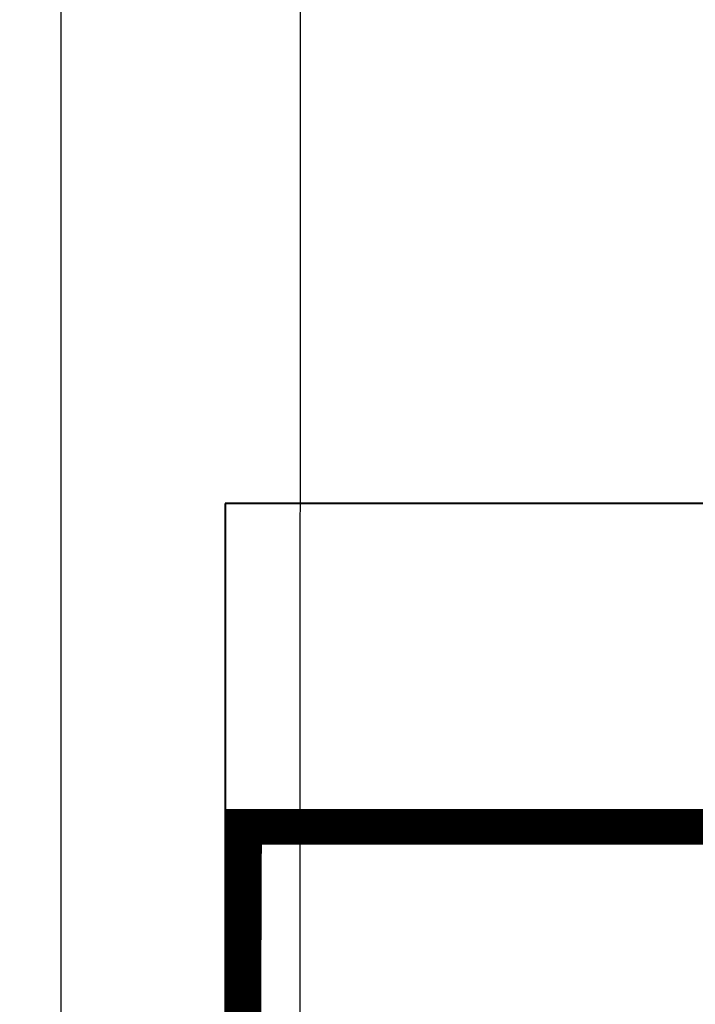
# Model space of a CAD drawing. Header units: inches. Extents: x 727810 to 1461440, y 2714588 to 5435005.
# Tile 214 of 233: x 729947 to 729966, y 2716173 to 2716200. Entities that reach past the tile are written whole.
import ezdxf

# ---------------------------------------------------------------- set-up
doc = ezdxf.new("R2010")
doc.units = ezdxf.units.IN
doc.header["$MEASUREMENT"] = 0
for name, color, linetype in [('31 new tables', 7, 'Continuous'), ('DETAILS', 7, 'Continuous'), ('Inverter Room', 7, 'Continuous'), ('pl cable iength', 7, 'Continuous'), ('ROAD', 7, 'Continuous')]:
    doc.layers.add(name, color=color, linetype=linetype)
doc.styles.add('ROMANS', font='ROMANS.shx', dxfattribs={"height": 10})
doc.dimstyles.new('ROMANS$7', dxfattribs={"dimscale": 100, "dimtxt": 2.5, "dimasz": 2, "dimexe": 20, "dimexo": 20, "dimgap": 0.5, "dimtad": 1, "dimdec": 0, "dimrnd": 5, "dimzin": 0, "dimdsep": 46, "dimtxsty": 'ROMANS', "dimcen": 0.09, "dimdle": 20, "dimclrd": 256, "dimclre": 256, "dimclrt": 3, "dimadec": 0, "dimazin": 0, "dimtfac": 20, "dimtdec": 0, "dimtix": 1, "dimtmove": 2, "dimatfit": 3, "dimfxl": 1, "dimtolj": 1, "dimtzin": 0, "dimarcsym": 0})

msp = doc.modelspace()

# ---------------------------------------------------------------- linework, layer by layer
at = {"layer": '31 new tables'}
msp.add_lwpolyline([(730512.35451, 2716305.21551), (730512.35451, 2716232.93568), (730515.42673, 2716233.05702), (730515.42673, 2716090.46762), (730083.69042, 2716090.46762), (730083.69042, 2716070.16149), (730020.07637, 2716070.16959), (730019.98675, 2716083.11019), (729954.83228, 2716083.11019), (729954.9219, 2716305.33684)], close=True, dxfattribs=at)
at = {"layer": 'DETAILS', "color": 1, "lineweight": 40}
for p, q in [((729967.37425, 2716186.63014, -0.148), (729952.7748, 2716186.63014, -0.148)), ((729952.7748, 2716186.63014, -0.148), (729952.7748, 2715701.02092, -0.148)), ((729967.37425, 2716186.63014, -0.148), (729952.7748, 2716186.63014, -0.148)), ((729952.7748, 2716186.63014, -0.148), (729952.7748, 2715701.02092, -0.148))]:
    msp.add_line(p, q, dxfattribs=at)
at = {"layer": 'pl cable iength', "color": 3, "lineweight": 40, "const_width": 1, "elevation": -0.148}
msp.add_lwpolyline([(729970.6322, 2716177.59527), (729953.30298, 2716177.59527), (729951.41055, 2715689.19709), (730001.34728, 2715674.47179), (730001.34728, 2715648.00183)], dxfattribs=at)
at = {"layer": 'ROAD'}
msp.add_line((729948.20379, 2716321.58101), (729948.08633, 2715702.8277), dxfattribs=at)

# ---------------------------------------------------------------- leaders
at = {"layer": 'Inverter Room', "ltscale": 0.5}
for points in [[(729988.68617, 2716193.13275, 0.148), (729988.00587, 2716193.7339, 0.148), (729987.61969, 2716193.72834, 0.148)], [(729921.17402, 2716084.59473, 0.21928), (729921.65334, 2716084.93742, 0.21928), (729921.85725, 2716084.93742, 0.21928)], [(729988.68615, 2716189.53275), (729988.44543, 2716188.54975), (729987.87883, 2716188.5574)]]:
    msp.add_leader(points, dimstyle='ROMANS$7', override={"dimtxt": 150, "dimgap": 0.5, "dimtad": 0, "dimtfill": 1, "dimarcsym": 1}, dxfattribs=at)

doc.saveas('drawing.dxf')
